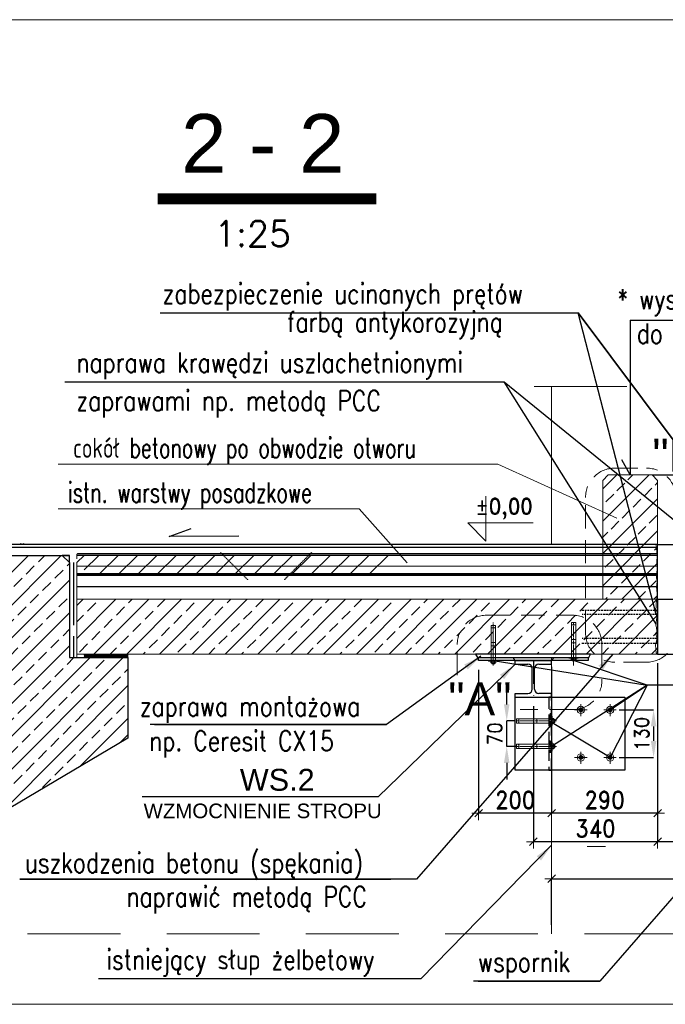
# Model space of a CAD drawing. Header units: centimetres. Extents: x -11084 to 18320, y 2736 to 15778.
# Tile 15 of 28: x 4982 to 5158, y 14913 to 15183. Entities that reach past the tile are written whole.
import ezdxf

# ---------------------------------------------------------------- set-up
doc = ezdxf.new("R2010")
doc.units = ezdxf.units.CM
for name, pattern in [('ACAD_ISO02W100', [15, 12, -3]), ('DASHDOT', [1, 0.5, -0.25, 0, -0.25]), ('DASHED', [0.75, 0.5, -0.25]), ('HIDDEN', [9.525, 6.35, -3.175]), ('HIDDEN2', [4.7625, 3.175, -1.5875]), ('HIDDENX2', [0.75, 0.5, -0.25]), ('KRESKAKROPKA', [25.4, 12.7, -6.35, 0, -6.35])]:
    doc.linetypes.add(name, pattern=pattern)
for name, color, linetype, lineweight in [('---Osie', 4, 'KRESKAKROPKA', 25), ('---Stal+opis', 3, 'Continuous', 18), ('---Stal+widok', 2, 'Continuous', 25), ('---Stal+wym', 9, 'Continuous', 15), ('---Widok', 7, 'Continuous', 25), ('---Żelbet', 6, 'Continuous', 30), ('_cienkie', 9, 'Continuous', 9), ('_wymiar', 3, 'Continuous', 13), ('A Detal-Izolacja bitumiczna', 4, 'Continuous', 15), ('A Detal-Izolacja żywiczna', 4, 'Continuous', 15), ('A---Elem_niewidoczne', 8, 'ACAD_ISO02W100', 18), ('A---Posadzki', 9, 'Continuous', 9), ('K---wymiar', 13, 'Continuous', 13), ('K_opis-25', 2, 'Continuous', 13), ('K_wymiar', 3, 'Continuous', 13), ('SP_Łączniki', 83, 'Continuous', 9)]:
    doc.layers.add(name, color=color, linetype=linetype, lineweight=lineweight)
for name, color, linetype in [('3', 3, 'Continuous'), ('A Detal-Płytki', 8, 'Continuous'), ('A Detal-Styropian', 3, 'Continuous'), ('A Detal-Sznur PE', 4, 'Continuous'), ('A---Hatch', 8, 'Continuous'), ('K-3', 3, 'Continuous'), ('K_niecki', 5, 'Continuous'), ('K_OPIS_70', 241, 'Continuous')]:
    doc.layers.add(name, color=color, linetype=linetype)
doc.layers.add('zzz---Unplot', color=6, linetype='Continuous', lineweight=13, plot=False)
doc.styles.add('ARIAL', font='arial.ttf', dxfattribs={"width": 0.95})
doc.styles.add('Arial CE', font='arial.ttf')
doc.styles.add('ROMAND', font='romand.shx', dxfattribs={"width": 0.9})
doc.styles.add('WYMIARY', font='ROMANS.shx', dxfattribs={"width": 0.7})
doc.linetypes.add('BATTING', pattern='A,0.00254,-2.54,[134,LTYPESHP.SHX,S=2.54,R=0,X=-2.54,Y=0],-5.08,[134,LTYPESHP.SHX,S=2.54,R=180,X=2.54,Y=0],-2.54', length=10.16254)
doc.dimstyles.new('10', dxfattribs={"dimtxt": 24, "dimasz": 12.5, "dimexe": 5, "dimexo": 10, "dimgap": 6, "dimtad": 1, "dimdec": 0, "dimrnd": 1, "dimzin": 9, "dimdsep": 46, "dimtxsty": 'WYMIARY', "dimcen": 5, "dimdle": 10, "dimclrd": 256, "dimclre": 256, "dimclrt": 11, "dimaunit": 1, "dimazin": 0, "dimtfac": 8e-05, "dimtdec": 0, "dimtix": 1, "dimtmove": 1, "dimatfit": 3, "dimfxl": 5, "dimtolj": 1, "dimtzin": 9, "dimarcsym": 0})
doc.dimstyles.new('1do10-cm-mm', dxfattribs={"dimscale": 0.25, "dimtxt": 19, "dimasz": 0.75, "dimexe": 0, "dimexo": 10, "dimgap": 5, "dimtad": 1, "dimlfac": 10, "dimrnd": 0.5, "dimzin": 9, "dimdsep": 46, "dimtxsty": 'ROMAND', "dimblk": 'UKS', "dimcen": 15, "dimdle": 10, "dimclrd": 256, "dimclre": 256, "dimclrt": 3, "dimadec": 1, "dimazin": 0, "dimtfac": 8e-05, "dimtix": 1, "dimtmove": 2, "dimatfit": 3, "dimldrblk": 'DOTSMALL', "dimfxl": 1, "dimtolj": 1, "dimtzin": 9, "dimarcsym": 0})
pattern_1 = [(45, (-45107.3735, -12101.6924), (-4.49012806, 4.49012806), []), (45, (-45102.8834, -12101.6924), (-4.49012806, 4.49012806), [3.175, -1.5875])]

# ---------------------------------------------------------------- blocks, each defined once
blk = doc.blocks.new('UKS')
at = {"color": 0}
for p, q in [((10, 0), (-10, 0)), ((0, -10), (0, 10))]:
    blk.add_line(p, q, dxfattribs=at)
at = {"color": 2}
blk.add_line((-5.5, -5.5), (5.5, 5.5), dxfattribs=at)
blk = doc.blocks.new('*D120')
at = {"layer": '---Stal+wym', "linetype": 'ByBlock', "lineweight": -2, "transparency": 16777216}
for p, q in [((5156.23, 15006.68), (5156.23, 14957.81)), ((5196.23, 15006.68), (5196.23, 14957.81)), ((5196.05, 14957.81), (5156.42, 14957.81))]:
    blk.add_line(p, q, dxfattribs=at)
at = {"layer": 'Defpoints', "color": 0, "linetype": 'ByBlock', "transparency": 16777216}
for p in [(5156.23, 15009.18), (5196.23, 15009.18), (5156.23, 14957.81)]:
    blk.add_point(p, dxfattribs=at)
at = {"layer": '---Stal+wym', "linetype": 'ByBlock', "lineweight": -2, "transparency": 16777216, "xscale": 0.1875, "yscale": 0.1875, "zscale": 0.1875, "rotation": 180}
blk.add_blockref('UKS', (5156.23, 14957.81), dxfattribs=at)
at = {"layer": '---Stal+wym', "linetype": 'ByBlock', "lineweight": -2, "transparency": 16777216, "xscale": 0.1875, "yscale": 0.1875, "zscale": 0.1875}
blk.add_blockref('UKS', (5196.23, 14957.81), dxfattribs=at)
at = {"layer": '---Stal+wym', "color": 3, "linetype": 'ByBlock', "transparency": 16777216, "insert": (5176.23, 14961.43), "char_height": 4.75, "attachment_point": 5, "style": 'ROMAND'}
blk.add_mtext('\\A1;400', dxfattribs=at)
blk = doc.blocks.new('_DotSmall')
at = {"color": 0, "const_width": 0.5}
blk.add_lwpolyline([(-0.0625, 0, 1), (0.0625, 0, 1)], format="xyb", close=True, dxfattribs=at)
blk = doc.blocks.new('*D121')
at = {"layer": '---Stal+wym', "linetype": 'ByBlock', "lineweight": -2, "transparency": 16777216}
for p, q in [((5156.23, 15006.68), (5156.23, 14957.81)), ((5122.23, 14994.88), (5122.23, 14957.81)), ((5156.05, 14957.81), (5122.42, 14957.81))]:
    blk.add_line(p, q, dxfattribs=at)
at = {"layer": 'Defpoints', "color": 0, "linetype": 'ByBlock', "transparency": 16777216}
for p in [(5156.23, 15009.18), (5122.23, 14997.38), (5122.23, 14957.81)]:
    blk.add_point(p, dxfattribs=at)
at = {"layer": '---Stal+wym', "linetype": 'ByBlock', "lineweight": -2, "transparency": 16777216, "xscale": 0.1875, "yscale": 0.1875, "zscale": 0.1875, "rotation": 180}
blk.add_blockref('UKS', (5122.23, 14957.81), dxfattribs=at)
at = {"layer": '---Stal+wym', "linetype": 'ByBlock', "lineweight": -2, "transparency": 16777216, "xscale": 0.1875, "yscale": 0.1875, "zscale": 0.1875}
blk.add_blockref('UKS', (5156.23, 14957.81), dxfattribs=at)
at = {"layer": '---Stal+wym', "color": 3, "linetype": 'ByBlock', "transparency": 16777216, "insert": (5139.23, 14961.43), "char_height": 4.75, "attachment_point": 5, "style": 'ROMAND'}
blk.add_mtext('\\A1;340', dxfattribs=at)
blk = doc.blocks.new('*D122')
at = {"layer": '---Stal+wym', "linetype": 'ByBlock', "lineweight": -2, "transparency": 16777216}
for p, q in [((5127.23, 15005.68), (5127.23, 14965.61)), ((5156.23, 15006.68), (5156.23, 14965.61)), ((5156.05, 14965.61), (5127.42, 14965.61))]:
    blk.add_line(p, q, dxfattribs=at)
at = {"layer": 'Defpoints', "color": 0, "linetype": 'ByBlock', "transparency": 16777216}
for p in [(5127.23, 15008.18), (5156.23, 15009.18), (5127.23, 14965.61)]:
    blk.add_point(p, dxfattribs=at)
at = {"layer": '---Stal+wym', "linetype": 'ByBlock', "lineweight": -2, "transparency": 16777216, "xscale": 0.1875, "yscale": 0.1875, "zscale": 0.1875, "rotation": 180}
blk.add_blockref('UKS', (5127.23, 14965.61), dxfattribs=at)
at = {"layer": '---Stal+wym', "linetype": 'ByBlock', "lineweight": -2, "transparency": 16777216, "xscale": 0.1875, "yscale": 0.1875, "zscale": 0.1875}
blk.add_blockref('UKS', (5156.23, 14965.61), dxfattribs=at)
at = {"layer": '---Stal+wym', "color": 3, "linetype": 'ByBlock', "transparency": 16777216, "insert": (5141.73, 14969.23), "char_height": 4.75, "attachment_point": 5, "style": 'ROMAND'}
blk.add_mtext('\\A1;290', dxfattribs=at)
blk = doc.blocks.new('*D123')
at = {"layer": '---Stal+wym', "linetype": 'ByBlock', "lineweight": -2, "transparency": 16777216}
for p, q in [((5107.23, 15004.88), (5107.23, 14965.61)), ((5127.23, 15004.55), (5127.23, 14965.61)), ((5127.05, 14965.61), (5107.42, 14965.61))]:
    blk.add_line(p, q, dxfattribs=at)
at = {"layer": 'Defpoints', "color": 0, "linetype": 'ByBlock', "transparency": 16777216}
for p in [(5107.23, 15007.38), (5127.23, 15007.05), (5107.23, 14965.61)]:
    blk.add_point(p, dxfattribs=at)
at = {"layer": '---Stal+wym', "linetype": 'ByBlock', "lineweight": -2, "transparency": 16777216, "xscale": 0.1875, "yscale": 0.1875, "zscale": 0.1875, "rotation": 180}
blk.add_blockref('UKS', (5107.23, 14965.61), dxfattribs=at)
at = {"layer": '---Stal+wym', "linetype": 'ByBlock', "lineweight": -2, "transparency": 16777216, "xscale": 0.1875, "yscale": 0.1875, "zscale": 0.1875}
blk.add_blockref('UKS', (5127.23, 14965.61), dxfattribs=at)
at = {"layer": '---Stal+wym', "color": 3, "linetype": 'ByBlock', "transparency": 16777216, "insert": (5117.23, 14969.23), "char_height": 4.75, "attachment_point": 5, "style": 'ROMAND'}
blk.add_mtext('\\A1;200', dxfattribs=at)
blk = doc.blocks.new('*D124')
at = {"layer": '---Stal+wym', "linetype": 'ByBlock', "lineweight": -2, "transparency": 16777216}
for p, q in [((5127.23, 14935.08), (5127.23, 14947.68)), ((5127.42, 14947.68), (5211.05, 14947.68)), ((5211.23, 14935.08), (5211.23, 14947.68))]:
    blk.add_line(p, q, dxfattribs=at)
at = {"layer": 'Defpoints', "color": 0, "linetype": 'ByBlock', "transparency": 16777216}
for p in [(5211.23, 14947.68), (5127.23, 14932.58), (5211.23, 14932.58)]:
    blk.add_point(p, dxfattribs=at)
at = {"layer": '---Stal+wym', "linetype": 'ByBlock', "lineweight": -2, "transparency": 16777216, "xscale": 0.1875, "yscale": 0.1875, "zscale": 0.1875, "rotation": 180}
blk.add_blockref('UKS', (5127.23, 14947.68), dxfattribs=at)
at = {"layer": '---Stal+wym', "linetype": 'ByBlock', "lineweight": -2, "transparency": 16777216, "xscale": 0.1875, "yscale": 0.1875, "zscale": 0.1875}
blk.add_blockref('UKS', (5211.23, 14947.68), dxfattribs=at)
at = {"layer": '---Stal+wym', "color": 3, "linetype": 'ByBlock', "transparency": 16777216, "insert": (5176.31, 14951.31), "char_height": 4.75, "attachment_point": 5, "style": 'ROMAND'}
blk.add_mtext('\\A1;840', dxfattribs=at)
blk = doc.blocks.new('*D356')
at = {"layer": '---Stal+wym', "linetype": 'ByBlock', "lineweight": -2, "transparency": 16777216}
for p, q in [((5145.73, 14993.88), (5155.13, 14993.88)), ((5155.13, 14989.38), (5155.13, 14985.38)), ((5145.73, 14980.88), (5155.13, 14980.88))]:
    blk.add_line(p, q, dxfattribs=at)
at = {"layer": '---Stal+wym', "linetype": 'ByBlock', "transparency": 16777216}
for points in [[(5154.38, 14989.38), (5155.88, 14989.38), (5155.13, 14993.88)], [(5154.38, 14985.38), (5155.88, 14985.38), (5155.13, 14980.88)]]:
    blk.add_solid(points, dxfattribs=at)
at = {"layer": 'Defpoints', "color": 0, "linetype": 'ByBlock', "transparency": 16777216}
for p in [(5143.23, 14993.88), (5143.23, 14980.88), (5155.13, 14980.88)]:
    blk.add_point(p, dxfattribs=at)
at = {"layer": '---Stal+wym', "color": 7, "linetype": 'ByBlock', "transparency": 16777216, "insert": (5151.88, 14987.38), "char_height": 4, "attachment_point": 5, "rotation": 90, "style": 'ROMAND'}
blk.add_mtext('\\A1;130', dxfattribs=at)
blk = doc.blocks.new('*D357')
at = {"layer": '---Stal+wym', "linetype": 'ByBlock', "lineweight": -2, "transparency": 16777216}
for p, q in [((5114.93, 14995.38), (5114.93, 14999.88)), ((5117.32, 14990.88), (5114.93, 14990.88)), ((5114.93, 14983.88), (5114.93, 14990.88)), ((5117.38, 14983.88), (5114.93, 14983.88)), ((5114.93, 14979.38), (5114.93, 14974.88))]:
    blk.add_line(p, q, dxfattribs=at)
at = {"layer": '---Stal+wym', "linetype": 'ByBlock', "transparency": 16777216}
for points in [[(5114.18, 14995.38), (5115.68, 14995.38), (5114.93, 14990.88)], [(5114.18, 14979.38), (5115.68, 14979.38), (5114.93, 14983.88)]]:
    blk.add_solid(points, dxfattribs=at)
at = {"layer": 'Defpoints', "color": 0, "linetype": 'ByBlock', "transparency": 16777216}
for p in [(5114.93, 14990.88), (5119.82, 14990.88), (5119.88, 14983.88)]:
    blk.add_point(p, dxfattribs=at)
at = {"layer": '---Stal+wym', "color": 7, "linetype": 'ByBlock', "transparency": 16777216, "insert": (5111.68, 14987.38), "char_height": 4, "attachment_point": 5, "rotation": 90, "style": 'ROMAND'}
blk.add_mtext('\\A1;70', dxfattribs=at)

msp = doc.modelspace()

# ---------------------------------------------------------------- hatches: boundary and pattern name
at = {"layer": '---Stal+wym', "linetype": 'ByBlock'}
h = msp.add_hatch(dxfattribs=at)
h.set_pattern_fill('JIS_STN_2.5', color=256, scale=2.5)
h.set_pattern_definition([(45, (362.941, -339.373), (-4.4194174, 4.4194174), []), (45, (367.3535, -339.373), (-4.4194174, 4.4194174), [3, -1.25])])
h.paths.add_polyline_path([(5156.234165, 15039.177763), (5156.234165, 15056.677763), (5154.734165, 15058.177763), (5142.734165, 15058.177763), (5141.234165, 15056.677763), (5141.234165, 15024.177561), (5156.234165, 15024.177561)])
at = {"layer": '3'}
h = msp.add_hatch(dxfattribs=at)
h.set_pattern_fill('ANSI31', color=256, scale=30, style=0)
h.set_pattern_definition([(45, (-67289.65, -17577.415), (-2.65165043, 2.65165043), [])])
h.paths.add_polyline_path([(5055.560921, 15031.177604), (5057.560924, 15033.177604), (5040.560143, 15033.177604), (5042.560139, 15031.177604)])
h.paths.add_polyline_path([(5057.560924, 15033.177604), (5060.560929, 15036.177604), (5042.50001, 15036.177604), (5042.50001, 15036.177559), (5037.560196, 15036.177559), (5040.560143, 15033.177604)])
h.paths.add_polyline_path([(4999.234168, 15034.177604), (4999.234168, 15033.177604), (5040.560143, 15033.177604), (5037.560196, 15036.177559), (5001.234123, 15036.177559)])
h.paths.add_polyline_path([(4999.234168, 15033.177604), (4999.234167, 15031.177604), (5042.560139, 15031.177604), (5040.560143, 15033.177604)])
h = msp.add_hatch(dxfattribs=at)
h.set_pattern_fill('ANSI31', color=256, scale=30, style=0)
h.set_pattern_definition([(45, (-67870.7446, -17002.097), (-2.65165043, 2.65165043), [])])
h.paths.add_polyline_path([(5083.010535, 15033.177604), (5083.010535, 15036.177604), (5060.560929, 15036.177604), (5057.560924, 15033.177604)])
h.paths.add_polyline_path([(5082.510535, 15031.177604), (5082.510535, 15033.177604), (5057.560924, 15033.177604), (5055.560921, 15031.177604)])
at = {"layer": 'A Detal-Izolacja bitumiczna'}
h = msp.add_hatch(dxfattribs=at)
h.set_pattern_fill('ANSI37', color=8, scale=2, style=0)
h.set_pattern_definition([(45, (-69421.14908, -15357.03283), (-0.1767766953, 0.1767766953), []), (135, (-69421.14908, -15357.03283), (-0.1767766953, -0.1767766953), [])])
h.paths.add_polyline_path([(4999.234147, 15009.177515), (5011.234147, 15009.177515), (5011.234147, 15008.177515), (4999.234147, 15008.177515)])
at = {"layer": 'A---Hatch'}
h = msp.add_hatch(dxfattribs=at)
h.set_pattern_fill('ANSI33', color=256, style=0)
h.set_pattern_definition(pattern_1)
h.paths.add_polyline_path([(5011.234165, 14986.177597), (5011.234165, 15008.177515), (4997.234147, 15008.177515), (4995.234165, 15008.177561), (4995.234165, 15034.177568), (4993.234165, 15036.177568), (4977.234165, 15036.177568), (4972.234165, 15031.177568), (4972.234165, 15001.177561), (4931.234165, 15001.177561), (4931.234165, 15035.177679), (4911.234165, 15035.177678), (4911.234165, 15029.306868), (4911.234165, 15018.997568), (4911.234165, 14932.581333), (4941.234165, 14932.581333), (4941.234165, 14944.758609)])
h = msp.add_hatch(dxfattribs=at)
h.set_pattern_fill('ANSI33', color=256, style=0)
h.set_pattern_definition(pattern_1)
h.paths.add_polyline_path([(5054.060525, 15024.177561), (5044.060525, 15024.177561), (5044.060514, 15009.177561), (5054.060514, 15009.177561)])
h.paths.add_polyline_path([(5156.234165, 15024.177561), (5054.060525, 15024.177561), (5054.060514, 15009.177561), (5074.560108, 15009.177561), (5074.560108, 15009.177575), (5079.560108, 15009.177575), (5156.234165, 15009.177515)])
h.paths.add_polyline_path([(4997.234165, 15024.177561), (4997.234165, 15009.177515), (5044.060514, 15009.177561), (5044.060525, 15024.177561)])
h = msp.add_hatch(dxfattribs=at)
h.set_pattern_fill('ANSI33', color=256, style=0)
h.set_pattern_definition(pattern_1)
h.paths.add_polyline_path([(5108.560525, 15024.177561), (5098.560525, 15024.177561), (5098.560514, 15009.177561), (5108.560514, 15009.177561)])
h.paths.add_polyline_path([(5210.734165, 15024.177561), (5108.560525, 15024.177561), (5108.560514, 15009.177561), (5129.060108, 15009.177561), (5129.060108, 15009.177575), (5134.060108, 15009.177575), (5210.734165, 15009.177515)])
h.paths.add_polyline_path([(5196.234165, 15024.177561), (5196.234165, 15009.177561), (5098.560514, 15009.177561), (5098.560525, 15024.177561)])

# ---------------------------------------------------------------- linework, layer by layer
at = {"layer": '---Osie', "ltscale": 0.5}
msp.add_lwpolyline([(5122.234165, 15007.377515), (5122.234165, 14997.377515)], dxfattribs=at)
at = {"layer": '---Stal+widok', "color": 2, "linetype": 'HIDDENX2'}
for points in [[(5135.529152, 15021.177561), (5156.091958, 15021.177561), (5156.091958, 15019.977561), (5135.615079, 15019.977561)], [(5135.529152, 15012.177515), (5156.091958, 15012.177515), (5156.091958, 15013.377515), (5135.615079, 15013.377515)]]:
    msp.add_lwpolyline(points, dxfattribs=at)
at = {"layer": '---Stal+widok'}
for points in [[(5137.234165, 15008.177515), (5137.234165, 15007.377515), (5107.234165, 15007.377515), (5107.234165, 15008.177515)], [(5117.234165, 14977.377515), (5117.234165, 14997.377515), (5147.234165, 14997.377515), (5147.234165, 14977.377515)]]:
    msp.add_lwpolyline(points, close=True, dxfattribs=at)
at = {"layer": '---Stal+widok', "linetype": 'HIDDEN2'}
msp.add_lwpolyline([(5127.234165, 14997.377515), (5126.434165, 14997.377515), (5126.434165, 14977.377515), (5127.234165, 14977.377515)], close=True, dxfattribs=at)
at = {"layer": '---Stal+wym', "color": 2, "linetype": 'ByBlock'}
for points in [[(5127.234165, 15082.385742), (5127.234165, 15039.177763)], [(5156.234165, 15024.177561), (5156.234165, 15039.177763), (5156.234165, 15056.677763), (5154.734165, 15058.177763), (5142.734165, 15058.177763), (5141.234165, 15056.677763), (5141.234165, 15024.177561)], [(5155.996399, 15024.177561), (5156.113518, 15025.77168), (5155.969462, 15027.552268), (5156.082364, 15028.92593), (5155.957047, 15030.014992), (5156.121248, 15032.544043), (5155.983282, 15034.279816), (5156.107896, 15036.099329), (5155.850704, 15039.177763)], [(5156.234165, 15024.177561), (5156.234165, 15039.177763)], [(5155.996399, 15024.177561), (5155.873602, 15023.039324), (5155.873602, 15023.039324), (5155.740365, 15020.533662), (5156.012096, 15019.165263), (5155.721562, 15017.163799), (5155.934863, 15016.333786), (5156.041412, 15015.400987), (5155.800817, 15014.288997), (5155.800817, 15014.288997), (5156.091958, 15013.377515), (5155.672837, 15011.725349), (5155.672837, 15011.725349), (5155.800817, 15009.487959), (5156.234165, 15009.177515)], [(5127.234165, 15008.177515), (5127.234165, 14932.581333)]]:
    msp.add_lwpolyline(points, dxfattribs=at)
msp.add_lwpolyline([(5156.234165, 15009.177515), (4997.234165, 15009.177515), (4997.234165, 15024.177561), (5156.234165, 15024.177561)], close=True, dxfattribs=at)
at = {"layer": '---Stal+wym', "linetype": 'ByBlock'}
for points in [[(5133.784165, 15008.177515), (5133.784165, 15007.377515), (5132.684165, 15007.377515), (5132.684165, 15008.177515)], [(5126.434165, 14991.277515), (5126.434165, 14990.477515), (5127.234165, 14990.477515), (5127.234165, 14991.277515)], [(5126.434165, 14984.277515), (5126.434165, 14983.477515), (5127.234165, 14983.477515), (5127.234165, 14984.277515)]]:
    msp.add_lwpolyline(points, close=True, dxfattribs=at)
msp.add_lwpolyline([(5136.988493, 14956.460288), (5142.007634, 14956.460288)], dxfattribs=at)
at = {"layer": '---Widok'}
for points in [[(5156.234165, 15024.177561), (5156.234165, 15009.177515), (5196.234165, 15009.177515), (5196.234165, 15024.177767)], [(5156.234165, 15024.177561), (5196.234165, 15024.177767)]]:
    msp.add_lwpolyline(points, dxfattribs=at)
at = {"layer": '---Żelbet', "linetype": 'ByBlock'}
msp.add_lwpolyline([(5137.905788, 15009.177515), (5106.401437, 15009.177561), (5106.901437, 15008.177515), (5137.370301, 15008.177515)], close=True, dxfattribs=at)
at = {"color": 1, "linetype": 'Continuous'}
for p, q in [((5117.234165, 15006.377515), (5117.234165, 15007.377515)), ((5117.234165, 15007.377515), (5127.234165, 15007.377515)), ((5117.234165, 15006.377515), (5120.734165, 15006.377515)), ((5121.934165, 14999.577515), (5121.934165, 15005.177515)), ((5122.534165, 14999.577515), (5122.534165, 15005.177515)), ((5123.734165, 15006.377515), (5127.234165, 15006.377515)), ((5127.234165, 15006.377515), (5127.234165, 15007.377515)), ((5117.234165, 14997.377515), (5117.234165, 14998.377515)), ((5117.234165, 14998.377515), (5120.734165, 14998.377515)), ((5117.234165, 14997.377515), (5127.234165, 14997.377515)), ((5127.234165, 14998.377515), (5123.734165, 14998.377515)), ((5127.234165, 14997.377515), (5127.234165, 14998.377515))]:
    msp.add_line(p, q, dxfattribs=at)
for centre, start, end in [((5120.734165, 15005.177515), 0, 90), ((5123.734165, 15005.177515), 90, 180), ((5120.734165, 14999.577515), 270, 0), ((5123.734165, 14999.577515), 180, 270)]:
    msp.add_arc(centre, 1.2, start, end, dxfattribs=at)
at = {"layer": '3'}
msp.add_lwpolyline([(5041.641406, 15041.437439), (5022.530885, 15041.353856), (5028.557417, 15043.505775)], dxfattribs=at)
at = {"layer": '_cienkie'}
for p, q in [((5135.234165, 14992.977515), (5135.234165, 14994.777515)), ((5143.234165, 14992.977515), (5143.234165, 14994.777515)), ((5143.234165, 14992.977515), (5143.234165, 14994.777515)), ((5134.334165, 14993.877515), (5136.134165, 14993.877515)), ((5142.334165, 14993.877515), (5144.134165, 14993.877515)), ((5142.334165, 14993.877515), (5144.134165, 14993.877515)), ((5134.334165, 14980.877515), (5136.134165, 14980.877515)), ((5135.234165, 14979.977515), (5135.234165, 14981.777515)), ((5142.334165, 14980.877515), (5144.134165, 14980.877515)), ((5143.234165, 14979.977515), (5143.234165, 14981.777515))]:
    msp.add_line(p, q, dxfattribs=at)
at = {"layer": '_cienkie', "linetype": 'HIDDEN', "ltscale": 4}
for points in [[(5122.412465, 15082.385742), (5244.932204, 15082.385742)], [(4907.58279, 14932.581333), (5253.733594, 14932.581333)]]:
    msp.add_lwpolyline(points, dxfattribs=at)
at = {"layer": '_cienkie', "linetype": 'ByBlock'}
msp.add_lwpolyline([(5109.24377, 15052.369813), (5109.24377, 15040.06649), (5109.24377, 15040.06649), (5104.24377, 15045.06649), (5122.214146, 15045.06649)], dxfattribs=at)
at = {"layer": '_cienkie', "linetype": 'HIDDEN2', "ltscale": 0.5}
for points in [[(5111.234165, 15009.36681), (5111.234165, 15006.049022)], [(5111.234165, 15009.36681), (5111.234165, 15006.049022)], [(5133.234165, 15009.36681), (5133.234165, 15006.049022)], [(5135.234165, 14995.443167), (5135.234165, 14992.125378)], [(5143.234165, 14995.443167), (5143.234165, 14992.125378)], [(5143.234165, 14995.443167), (5143.234165, 14992.125378)], [(5126.809284, 14992.96681), (5126.809284, 14989.149022)], [(5133.47618, 14993.877515), (5136.910016, 14993.877515)], [(5141.47618, 14993.877515), (5144.910016, 14993.877515)], [(5141.47618, 14993.877515), (5144.910016, 14993.877515)], [(5128.22959, 14990.877515), (5124.911802, 14990.877515)], [(5128.22959, 14983.877515), (5124.911802, 14983.877515)], [(5126.809284, 14985.46681), (5126.809284, 14982.149022)], [(5133.47618, 14980.877515), (5136.910016, 14980.877515)], [(5133.47618, 14980.877515), (5136.910016, 14980.877515)], [(5135.234165, 14982.443167), (5135.234165, 14979.125378)], [(5135.234165, 14982.443167), (5135.234165, 14979.125378)], [(5141.47618, 14980.877515), (5144.910016, 14980.877515)], [(5141.47618, 14980.877515), (5144.910016, 14980.877515)], [(5143.234165, 14982.443167), (5143.234165, 14979.125378)], [(5143.234165, 14982.443167), (5143.234165, 14979.125378)]]:
    msp.add_lwpolyline(points, dxfattribs=at)
at = {"layer": '_cienkie'}
for points in [[(5134.734165, 14994.161461), (5135.234165, 14994.452515), (5135.734165, 14994.161461), (5135.734165, 14993.59357), (5135.234165, 14993.302515), (5134.734165, 14993.59357), (5134.734165, 14994.161461)], [(5142.734165, 14994.161461), (5143.234165, 14994.452515), (5143.734165, 14994.161461), (5143.734165, 14993.59357), (5143.234165, 14993.302515), (5142.734165, 14993.59357), (5142.734165, 14994.161461)], [(5142.734165, 14994.161461), (5143.234165, 14994.452515), (5143.734165, 14994.161461), (5143.734165, 14993.59357), (5143.234165, 14993.302515), (5142.734165, 14993.59357), (5142.734165, 14994.161461)], [(5134.734165, 14981.161461), (5135.234165, 14981.452515), (5135.734165, 14981.161461), (5135.734165, 14980.59357), (5135.234165, 14980.302515), (5134.734165, 14980.59357), (5134.734165, 14981.161461)], [(5142.734165, 14981.161461), (5143.234165, 14981.452515), (5143.734165, 14981.161461), (5143.734165, 14980.59357), (5143.234165, 14980.302515), (5142.734165, 14980.59357), (5142.734165, 14981.161461)]]:
    msp.add_lwpolyline(points, dxfattribs=at)
for centre, radius in [((5135.234165, 14993.877515), 1), ((5135.234165, 14993.877515), 0.35), ((5143.234165, 14993.877515), 1), ((5143.234165, 14993.877515), 1), ((5143.234165, 14993.877515), 0.35), ((5135.234165, 14993.877515), 0.3), ((5143.234165, 14993.877515), 0.3), ((5143.234165, 14993.877515), 0.3), ((5135.234165, 14980.877515), 1), ((5135.234165, 14980.877515), 0.35), ((5135.234165, 14980.877515), 0.3), ((5143.234165, 14980.877515), 1), ((5143.234165, 14980.877515), 0.35), ((5143.234165, 14980.877515), 0.3)]:
    msp.add_circle(centre, radius, dxfattribs=at)
at = {"layer": 'A Detal-Izolacja bitumiczna'}
msp.add_lwpolyline([(4997.234147, 15009.177515), (5011.234147, 15009.177515), (5011.234147, 15008.177515), (4997.234147, 15008.177515)], close=True, dxfattribs=at)
at = {"layer": 'A Detal-Izolacja żywiczna'}
for p, q in [((4997.234165, 15031.177604), (5156.234165, 15031.177604)), ((4997.234165, 15030.677604), (5156.234165, 15030.677604))]:
    msp.add_line(p, q, dxfattribs=at)
at = {"layer": 'A Detal-Izolacja żywiczna', "linetype": 'DASHED', "ltscale": 0.01, "const_width": 0.2}
for points in [[(4997.301156, 15036.427559), (5156.234165, 15036.427559)], [(4997.234165, 15030.927604), (5156.234165, 15030.927604)]]:
    msp.add_lwpolyline(points, dxfattribs=at)
at = {"layer": 'A Detal-Izolacja żywiczna'}
for points in [[(4997.234147, 15036.177559), (5042.50001, 15036.177559)], [(5068.160513, 15036.177793), (5156.234165, 15036.177793)]]:
    msp.add_lwpolyline(points, dxfattribs=at)
msp.add_lwpolyline([(5156.234165, 15036.677559), (4997.734169, 15036.677559, 0.4142264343), (4997.234169, 15036.177537), (4997.234209, 15035.240143)], format="xyb", dxfattribs=at)
at = {"layer": 'A Detal-Płytki'}
for p, q in [((5156.234165, 15039.177763), (4972.434165, 15039.177763)), ((4981.884092, 15039.353356, -50.106959), (4981.766803, 15039.236066, -50.106959)), ((4981.884092, 15039.353356, -50.106959), (4981.766803, 15039.236066, -50.106959)), ((4982.001381, 15039.236066, -50.106959), (4981.884092, 15039.353356, -50.106959)), ((4982.001381, 15039.236066, -50.106959), (4981.884092, 15039.353356, -50.106959)), ((4982.281925, 15039.353356, -50.106959), (4982.164636, 15039.236066, -50.106959)), ((4982.281925, 15039.353356, -50.106959), (4982.164636, 15039.236066, -50.106959)), ((4982.399215, 15039.236066, -50.106959), (4982.281925, 15039.353356, -50.106959)), ((4982.399215, 15039.236066, -50.106959), (4982.281925, 15039.353356, -50.106959)), ((4982.679758, 15039.353356, -50.106959), (4982.562469, 15039.236066, -50.106959)), ((4982.679758, 15039.353356, -50.106959), (4982.562469, 15039.236066, -50.106959)), ((4982.797048, 15039.236066, -50.106959), (4982.679758, 15039.353356, -50.106959)), ((4982.797048, 15039.236066, -50.106959), (4982.679758, 15039.353356, -50.106959)), ((4997.234165, 15031.177561), (5156.234165, 15031.177561))]:
    msp.add_line(p, q, dxfattribs=at)
for points in [[(5154.734165, 15058.177763), (5197.734165, 15058.177763)], [(4973.234165, 15038.377763), (5156.234165, 15038.377763)], [(5156.234165, 15039.177763), (5196.234165, 15039.177763)]]:
    msp.add_lwpolyline(points, dxfattribs=at)
at = {"layer": 'A Detal-Styropian', "color": 8, "linetype": 'BATTING', "ltscale": 0.05}
for p, q in [((4996.348506, 15034.246696), (4996.348506, 15017.052515)), ((4996.348506, 15014.052515), (4996.348506, 15008.177515))]:
    msp.add_line(p, q, dxfattribs=at)
at = {"layer": 'A Detal-Styropian', "linetype": 'BATTING', "ltscale": 0.2}
msp.add_line((4997.234165, 15027.677604), (5156.234165, 15027.677604), dxfattribs=at)
at = {"layer": 'A Detal-Sznur PE'}
msp.add_lwpolyline([(4931.234165, 15035.177678), (4931.234165, 15001.177561), (4972.234165, 15001.177561), (4972.234165, 15031.177604), (4977.234165, 15036.177604), (4995.234253, 15036.177604)], dxfattribs=at)
at = {"layer": 'A---Elem_niewidoczne', "ltscale": 0.01}
for p, q in [((5036.559597, 15036.989818), (5044.060528, 15029.48887)), ((5061.559597, 15036.989803), (5054.060528, 15029.490747))]:
    msp.add_line(p, q, dxfattribs=at)
at = {"layer": 'A---Hatch'}
msp.add_lwpolyline([(4995.234165, 15034.177568), (4995.234165, 15036.177568), (4993.234165, 15036.177568)], close=True, dxfattribs=at)
at = {"layer": 'A---Posadzki'}
for p, q in [((4997.234168, 15034.177604), (4999.234169, 15036.177604)), ((4999.234169, 15036.177604), (5156.234165, 15036.177604)), ((5070.160513, 15036.177793), (5156.234165, 15036.177793)), ((4997.234165, 15024.177561), (4997.234168, 15034.177604)), ((4997.234165, 15033.177604), (5156.234165, 15033.177604))]:
    msp.add_line(p, q, dxfattribs=at)
at = {"layer": 'K---wymiar', "linetype": 'HIDDEN'}
msp.add_lwpolyline([(5144.502931, 15060.049072), (5153.207188, 15060.049072, -0.4142135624), (5161.207188, 15052.049072), (5161.207188, 15014.950296, -0.4142135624), (5153.207188, 15006.950296), (5144.502931, 15006.950296, -0.4142135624), (5136.502931, 15014.950296), (5136.502931, 15052.049072, -0.4142135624)], format="xyb", close=True, dxfattribs=at)
msp.add_lwpolyline([(5101.389408, 15003.380948), (5101.389408, 15011.784408, -0.4142135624), (5109.389408, 15019.784408), (5132.986718, 15019.784408, -0.4142135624), (5140.986718, 15011.784408), (5140.986718, 15001.96637, -0.4142135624), (5132.986718, 14993.96637), (5118.650721, 14993.96637)], format="xyb", dxfattribs=at)
at = {"layer": 'K---wymiar'}
for points in [[(5117.234165, 15007.377515), (5116.643108, 15008.177515)], [(5127.234165, 15007.377515), (5127.893122, 15008.177515)]]:
    msp.add_lwpolyline(points, dxfattribs=at)
at = {"layer": 'K-3'}
for p, q in [((5020.03836, 15102.520597), (5134.495075, 15102.520597)), ((5148.734165, 15100.577089), (5205.13789, 15100.577089)), ((4993.933817, 15083.65246), (5114.357832, 15083.65246)), ((5195.083466, 15000.627053), (5153.363931, 15000.627053)), ((5018.562663, 14989.869241), (5081.985995, 14989.869241)), ((4981.625026, 14947.587578), (5083.239112, 14947.587578)), ((5107.070796, 14919.650785), (5140.384102, 14919.650785))]:
    msp.add_line(p, q, dxfattribs=at)
for points in [[(5196.234165, 15019.977561), (5134.495075, 15102.520597), (5196.234165, 15019.977561)], [(5155.850793, 15019.977561), (5134.495075, 15102.520597)], [(5148.734165, 15100.577089), (5148.734165, 15058.177763), (5146.486732, 15062.351432)], [(5155.918256, 15017.23468), (5114.187163, 15083.65246), (5196.293574, 15016.943052)], [(5111.234165, 15007.377515), (5153.363931, 15000.627053), (5133.234165, 15007.377515)], [(5153.363931, 15000.627053), (5143.234165, 14980.877515), (5126.434165, 14990.877515)], [(5143.234165, 14993.877515), (5153.363931, 15000.627053), (5127.234165, 14983.877515)]]:
    msp.add_lwpolyline(points, dxfattribs=at)
at = {"layer": 'K_niecki'}
msp.add_lwpolyline([(4911.234165, 14932.581333), (4911.234165, 15018.997568), (4911.234165, 15029.306868), (4911.234165, 15035.177678), (4931.234165, 15035.177679), (4931.234165, 15001.177561), (4972.234165, 15001.177561), (4972.234165, 15031.177568), (4977.234165, 15036.177568), (4993.234165, 15036.177568), (4995.234165, 15034.177568), (4995.234165, 15008.177561), (5011.234165, 15008.177561), (5011.234165, 14986.177597), (4941.234165, 14944.758609), (4941.234165, 14932.581333)], dxfattribs=at)
at = {"layer": 'K_opis-25', "const_width": 3}
msp.add_lwpolyline([(5019.391431, 15133.700312), (5079.235585, 15133.700312)], dxfattribs=at)
at = {"layer": 'K_wymiar'}
for points in [[(5145.085456, 15046.307466), (5112.493036, 15061.097853), (4992.11557, 15061.097853)], [(5087.705196, 15034.098365), (5074.549558, 15048.888752), (4992.131268, 15048.888752)]]:
    msp.add_lwpolyline(points, dxfattribs=at)
at = {"layer": 'SP_Łączniki', "linetype": 'Continuous'}
for p, q in [((5110.814258, 15016.967915), (5110.634258, 15016.967915)), ((5111.834073, 15016.967915), (5110.634258, 15016.967915)), ((5110.634258, 15016.967915), (5110.634258, 15016.093222)), ((5110.634258, 15016.967915), (5110.814258, 15016.967915)), ((5110.634258, 15016.967915), (5110.634258, 15016.222542)), ((5111.654073, 15016.967915), (5110.814258, 15016.967915)), ((5111.834073, 15016.967915), (5111.654073, 15016.967915)), ((5111.834073, 15016.967915), (5111.834073, 15016.222542)), ((5132.814258, 15017.767915), (5132.634258, 15017.767915)), ((5133.834073, 15017.767915), (5132.634258, 15017.767915)), ((5132.634258, 15017.767915), (5132.634258, 15016.893222)), ((5132.634258, 15017.767915), (5132.814258, 15017.767915)), ((5132.634258, 15017.767915), (5132.634258, 15017.022542)), ((5133.654073, 15017.767915), (5132.814258, 15017.767915)), ((5133.834073, 15017.767915), (5133.654073, 15017.767915)), ((5133.834073, 15017.767915), (5133.834073, 15017.022542)), ((5110.634165, 15011.423915), (5110.634165, 15007.377515)), ((5111.834165, 15011.423915), (5111.834165, 15007.377515)), ((5132.634165, 15012.223915), (5132.634165, 15008.177515)), ((5133.834165, 15012.223915), (5133.834165, 15008.177515)), ((5134.494165, 15008.177515), (5131.974165, 15008.177515)), ((5131.974165, 15008.177515), (5131.974165, 15008.033515)), ((5134.494165, 15008.033515), (5131.974165, 15008.033515)), ((5133.234165, 15008.177515), (5133.234165, 15006.833515)), ((5134.494165, 15008.177515), (5134.494165, 15008.033515)), ((5112.494165, 15007.377515), (5109.974165, 15007.377515)), ((5109.974165, 15007.377515), (5109.974165, 15007.233515)), ((5112.494165, 15007.233515), (5109.974165, 15007.233515)), ((5111.234165, 15007.377515), (5111.234165, 15006.033515)), ((5112.494165, 15007.377515), (5112.494165, 15007.233515)), ((5127.234165, 14992.137515), (5127.234165, 14989.617515)), ((5127.234165, 14992.137515), (5127.378165, 14992.137515)), ((5127.378165, 14992.137515), (5127.378165, 14989.617515)), ((5117.643765, 14991.477423), (5117.643765, 14991.297423)), ((5117.643765, 14991.477423), (5118.389139, 14991.477423)), ((5117.643765, 14991.477423), (5117.643765, 14990.277608)), ((5117.643765, 14991.297423), (5117.643765, 14990.457608)), ((5117.643765, 14990.457608), (5117.643765, 14990.277608)), ((5117.643765, 14990.277608), (5117.643765, 14990.457608)), ((5117.643765, 14990.277608), (5118.518459, 14990.277608)), ((5117.643765, 14990.277608), (5118.389139, 14990.277608)), ((5123.187765, 14991.477515), (5127.234165, 14991.477515)), ((5123.187765, 14990.277515), (5127.234165, 14990.277515)), ((5127.234165, 14990.877515), (5128.578165, 14990.877515)), ((5127.234165, 14989.617515), (5127.378165, 14989.617515)), ((5117.643765, 14984.477423), (5117.643765, 14984.297423)), ((5117.643765, 14984.477423), (5118.389139, 14984.477423)), ((5117.643765, 14984.477423), (5117.643765, 14983.277608)), ((5117.643765, 14984.297423), (5117.643765, 14983.457608)), ((5117.643765, 14983.457608), (5117.643765, 14983.277608)), ((5117.643765, 14983.277608), (5117.643765, 14983.457608)), ((5123.187765, 14984.477515), (5127.234165, 14984.477515)), ((5127.234165, 14985.137515), (5127.234165, 14982.617515)), ((5127.234165, 14985.137515), (5127.378165, 14985.137515)), ((5127.234165, 14983.877515), (5128.578165, 14983.877515)), ((5127.378165, 14985.137515), (5127.378165, 14982.617515)), ((5117.643765, 14983.277608), (5118.518459, 14983.277608)), ((5117.643765, 14983.277608), (5118.389139, 14983.277608)), ((5123.187765, 14983.277515), (5127.234165, 14983.277515)), ((5127.234165, 14982.617515), (5127.378165, 14982.617515))]:
    msp.add_line(p, q, dxfattribs=at)
at = {"layer": 'SP_Łączniki', "linetype": 'DASHDOT', "ltscale": 0.2}
for p, q in [((5111.234165, 15006.26896), (5111.234165, 15017.822025)), ((5111.234165, 15006.033515), (5111.234165, 15017.197193)), ((5133.234165, 15006.833515), (5133.234165, 15017.997193)), ((5128.578165, 14990.877515), (5117.414488, 14990.877515)), ((5128.578165, 14983.877515), (5117.414488, 14983.877515))]:
    msp.add_line(p, q, dxfattribs=at)
at = {"layer": 'SP_Łączniki', "linetype": 'Continuous'}
for points in [[(5110.634258, 15016.967915), (5110.634258, 15016.725015), (5110.748168, 15016.320906)], [(5111.834073, 15016.320906), (5110.634258, 15016.320906)], [(5111.834073, 15016.967915), (5111.834073, 15016.725015), (5111.720163, 15016.320906)], [(5132.634258, 15017.767915), (5132.634258, 15017.525015), (5132.748168, 15017.120906)], [(5133.834073, 15017.120906), (5132.634258, 15017.120906)], [(5133.834073, 15017.767915), (5133.834073, 15017.525015), (5133.720163, 15017.120906)], [(5117.643765, 14991.477423), (5117.886666, 14991.477423), (5118.290775, 14991.363513)], [(5117.643765, 14990.277608), (5117.886666, 14990.277608), (5118.290775, 14990.391518)], [(5118.290775, 14991.477423), (5118.290775, 14990.277608)], [(5117.643765, 14984.477423), (5117.886666, 14984.477423), (5118.290775, 14984.363513)], [(5118.290775, 14984.477423), (5118.290775, 14983.277608)], [(5117.643765, 14983.277608), (5117.886666, 14983.277608), (5118.290775, 14983.391518)]]:
    msp.add_lwpolyline(points, dxfattribs=at)
for points in [[(5110.634258, 15016.320906), (5111.834165, 15016.320906), (5111.834165, 15012.337874), (5110.634258, 15012.337874)], [(5132.634258, 15017.120906), (5133.834165, 15017.120906), (5133.834165, 15013.137874), (5132.634258, 15013.137874)], [(5133.834165, 15012.223915), (5132.634165, 15012.223915), (5132.634165, 15013.137874), (5133.834165, 15013.137874)], [(5111.834165, 15011.423915), (5110.634165, 15011.423915), (5110.634165, 15012.337874), (5111.834165, 15012.337874)], [(5110.834165, 15006.753515), (5111.634165, 15006.753515), (5111.634165, 15006.467915), (5110.834165, 15006.467915)], [(5132.834165, 15007.553515), (5133.634165, 15007.553515), (5133.634165, 15007.267915), (5132.834165, 15007.267915)], [(5118.290775, 14990.277608), (5118.290775, 14991.477515), (5122.273807, 14991.477515), (5122.273807, 14990.277608)], [(5123.187765, 14991.477515), (5123.187765, 14990.277515), (5122.273807, 14990.277515), (5122.273807, 14991.477515)], [(5127.858165, 14990.477515), (5127.858165, 14991.277515), (5128.143765, 14991.277515), (5128.143765, 14990.477515)], [(5118.290775, 14983.277608), (5118.290775, 14984.477515), (5122.273807, 14984.477515), (5122.273807, 14983.277608)], [(5123.187765, 14984.477515), (5123.187765, 14983.277515), (5122.273807, 14983.277515), (5122.273807, 14984.477515)], [(5127.858165, 14983.477515), (5127.858165, 14984.277515), (5128.143765, 14984.277515), (5128.143765, 14983.477515)]]:
    msp.add_lwpolyline(points, close=True, dxfattribs=at)
for points in [[(5132.544165, 15007.657786), (5132.544165, 15008.033515), (5133.924165, 15008.033515), (5133.924165, 15007.657786, -0.332334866), (5133.749533, 15007.553515), (5132.718798, 15007.553515, -0.332334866), (5132.544165, 15007.657786)], [(5110.544165, 15006.857786), (5110.544165, 15007.233515), (5111.924165, 15007.233515), (5111.924165, 15006.857786, -0.332334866), (5111.749533, 15006.753515), (5110.718798, 15006.753515, -0.332334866), (5110.544165, 15006.857786)], [(5127.753895, 14990.187515), (5127.378165, 14990.187515), (5127.378165, 14991.567515), (5127.753895, 14991.567515, -0.332334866), (5127.858165, 14991.392883), (5127.858165, 14990.362148, -0.332334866), (5127.753895, 14990.187515)], [(5127.753895, 14983.187515), (5127.378165, 14983.187515), (5127.378165, 14984.567515), (5127.753895, 14984.567515, -0.332334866), (5127.858165, 14984.392883), (5127.858165, 14983.362148, -0.332334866), (5127.753895, 14983.187515)]]:
    msp.add_lwpolyline(points, format="xyb", close=True, dxfattribs=at)
for points in [[(5133.749533, 15007.553515, -0.332334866), (5133.5749, 15007.657786), (5133.5749, 15008.033515), (5133.5749, 15007.657786, -0.305311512), (5132.893431, 15007.657786), (5132.893431, 15008.033515), (5132.893431, 15007.657786, -0.332334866), (5132.718798, 15007.553515, 0.455068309)], [(5111.749533, 15006.753515, -0.332334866), (5111.5749, 15006.857786), (5111.5749, 15007.233515), (5111.5749, 15006.857786, -0.305311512), (5110.893431, 15006.857786), (5110.893431, 15007.233515), (5110.893431, 15006.857786, -0.332334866), (5110.718798, 15006.753515, 0.455068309)], [(5127.858165, 14991.392883, -0.332334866), (5127.753895, 14991.21825), (5127.378165, 14991.21825), (5127.753895, 14991.21825, -0.305311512), (5127.753895, 14990.536781), (5127.378165, 14990.536781), (5127.753895, 14990.536781, -0.332334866), (5127.858165, 14990.362148, 0.455068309)], [(5127.858165, 14984.392883, -0.332334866), (5127.753895, 14984.21825), (5127.378165, 14984.21825), (5127.753895, 14984.21825, -0.305311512), (5127.753895, 14983.536781), (5127.378165, 14983.536781), (5127.753895, 14983.536781, -0.332334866), (5127.858165, 14983.362148, 0.455068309)]]:
    msp.add_lwpolyline(points, format="xyb", dxfattribs=at)
at = {"layer": 'zzz---Unplot'}
msp.add_lwpolyline([(4327.57581, 15182.757432), (5262.694753, 15182.757432), (5262.694753, 14913.31959), (4327.57581, 14913.31959)], close=True, dxfattribs=at)

# ---------------------------------------------------------------- texts
at = {"layer": '---Stal+opis', "color": 3, "attachment_point": 5, "style": 'Arial CE'}
for s, insert, char_height in [('\\A1;WS.2', (5052.117901, 14974.711627), 6), ('\\A1;WZMOCNIENIE STROPU', (5048.124459, 14966.224699), 4)]:
    msp.add_mtext(s, dxfattribs=dict(at, insert=insert, char_height=char_height))
at = {"layer": '---Stal+wym', "color": 3, "linetype": 'ByBlock', "insert": (5114.174917, 15048.932281), "char_height": 4.375, "attachment_point": 5, "style": 'ROMAND'}
msp.add_mtext('\\A1;%%P0,00', dxfattribs=at)
at = {"layer": '3', "style": 'WYMIARY'}
msp.add_text('1:25', height=7, dxfattribs=at).set_placement((5034.847355, 15120.677945))
for s, width, p in [('zabezpieczenie ucinanych prętów', 0.8, (5020.728932, 15105.053376)), ('* wys. dostosowa', 0.8, (5145.145575, 15103.5356)), ('farbą antykorozyjną', 0.8, (5054.81865, 15097.303119)), ('do istn. cokołu', 0.8, (5150.512611, 15094.13249)), ('naprawa krawędzi uszlachetnionymi ', 0.8, (4997.121355, 15086.18524)), ('zaprawami np. metodą PCC', 0.8, (4997.121355, 15075.772426)), ('cokół betonowy po obwodzie otworu', 0.7, (4996.243708, 15062.855157)), ('istn. warstwy posadzkowe', 0.7, (4994.801352, 15050.646056)), ('zaprawa montażowa', 0.8, (5014.500325, 14992.182713)), ('np. Ceresit CX15 ', 0.8, (5017.061424, 14982.677927)), ('uszkodzenia betonu (spękania)', 0.8, (4982.979522, 14949.31591)), ('naprawić metodą PCC', 0.8, (5010.823698, 14940.024857)), ('istniejący słup żelbetowy', 0.8, (5005.369071, 14922.841665)), ('wspornik', 0.8, (5107.033113, 14922.183564))]:
    msp.add_text(s, height=5.5, dxfattribs=dict(at, width=width)).set_placement(p)
at = {"layer": 'K---wymiar', "linetype": 'HIDDEN', "char_height": 9, "attachment_point": 5, "style": 'Arial CE'}
for s, insert in [('\\A1;"B"', (5163.463852, 15063.568667)), ('\\A1;"A"', (5107.577734, 14996.883821))]:
    msp.add_mtext(s, dxfattribs=dict(at, insert=insert))
at = {"layer": 'K_OPIS_70', "style": 'ARIAL'}
msp.add_text('2 - 2', height=16, dxfattribs=at).set_placement((5025.799044, 15140.922498))

# ---------------------------------------------------------------- dimensions: what is measured, and where the dimension line sits
at = {"layer": '---Stal+wym', "linetype": 'ByBlock'}
for base, p1, p2, picture, middle in [((5122.234165, 14957.809457), (5156.234165, 15009.177515), (5122.234165, 14997.377515), '*D121', (5139.234165, 14961.434457)), ((5127.234165, 14965.609301), (5156.234165, 15009.177515), (5127.234165, 15008.177515), '*D122', (5141.734165, 14969.234301)), ((5156.234165, 14957.809457), (5196.234165, 15009.177515), (5156.234165, 15009.177515), '*D120', (5176.234165, 14961.434457)), ((5107.234165, 14965.609301), (5127.234165, 15007.049022), (5107.234165, 15007.377515), '*D123', (5117.234165, 14969.234301))]:
    dim = msp.add_linear_dim(base=base, p1=p1, p2=p2, dimstyle='1do10-cm-mm', dxfattribs=at)
    dim.commit()
    dim.dimension.update_dxf_attribs({"geometry": picture, "text_midpoint": middle})
for base, p1, p2, picture, middle in [((5114.931301, 14990.877515), (5119.878984, 14983.877515), (5119.819262, 14990.877515), '*D357', (5111.681301, 14987.377515)), ((5155.127545, 14980.877515), (5143.234165, 14993.877515), (5143.234165, 14980.877515), '*D356', (5151.877545, 14987.377515))]:
    dim = msp.add_linear_dim(base=base, p1=p1, p2=p2, angle=90, dimstyle='1do10-cm-mm', override={"dimtxt": 16, "dimasz": 18, "dimsah": 1, "dimclrt": 7}, dxfattribs=at)
    dim.commit()
    dim.dimension.update_dxf_attribs({"geometry": picture, "text_midpoint": middle})
dim = msp.add_linear_dim(base=(5211.234165, 14947.680416), p1=(5127.234165, 14932.581333), p2=(5211.234165, 14932.581333), dimstyle='1do10-cm-mm', dxfattribs=at)
dim.commit()
dim.dimension.update_dxf_attribs({"geometry": '*D124', "text_midpoint": (5176.314508, 14951.305416), "dimtype": 160})

# ---------------------------------------------------------------- leaders
at = {"layer": '_wymiar', "linetype": 'ByBlock'}
for points in [[(5143.948368, 15009.177515), (5090.212636, 14947.587578), (4981.625026, 14947.587578)], [(5107.823093, 15008.546761), (5081.985995, 14989.869241), (5017.362922, 14989.869241)], [(5117.234165, 15006.377515), (5079.723995, 14970.121437), (5015.100922, 14970.121437)], [(5205.234165, 14994.177767), (5140.384102, 14919.650785), (5105.871055, 14919.650785)], [(5127.234165, 14956.830932), (5091.449111, 14920.308886), (5003.143946, 14920.308886)]]:
    msp.add_leader(points, dimstyle='10', override={"dimasz": 5, "dimgap": 6, "dimtad": 0, "dimfxl": 0.18}, dxfattribs=at)

doc.saveas('drawing.dxf')
